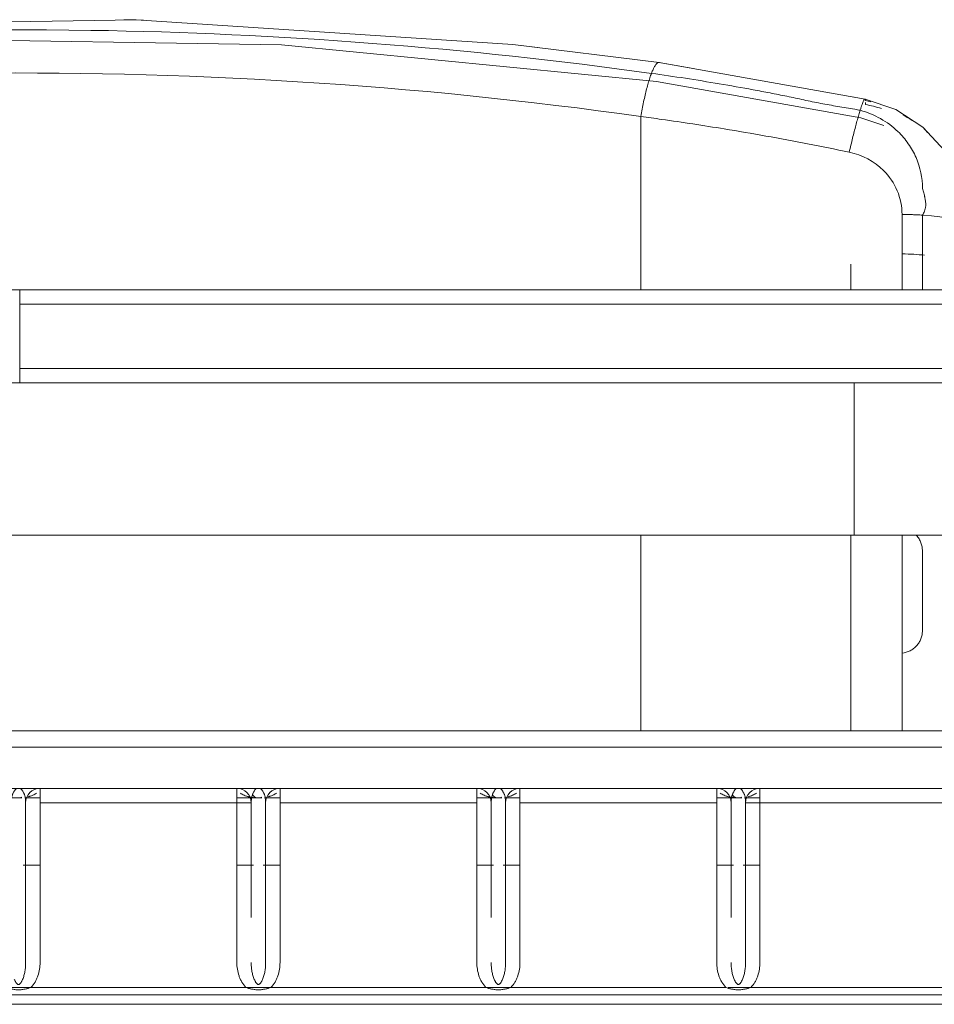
# Model space of a CAD drawing. Header units: metres. Extents: x 3.7 to 90.5, y -1.7 to 14.3.
# Tile 74 of 172: x 37.05 to 37.24, y 3.631 to 3.836. Entities that reach past the tile are written whole.
import ezdxf

# ---------------------------------------------------------------- set-up
doc = ezdxf.new("R2010")
doc.units = ezdxf.units.M
doc.layers.add('I-FURN', color=7, linetype='Continuous', lineweight=18)

# ---------------------------------------------------------------- blocks, each defined once
blk = doc.blocks.new('ConjuntoParaAlunoTamanho6 - CJA06_ConjuntoParaAlunoTamanho6-V8-Corte 1')
at = {"layer": 'I-FURN'}
for p, q in [((37.18313, 3.82737), (37.19023, 3.8261)), ((37.22335, 3.82021), (37.22604, 3.81973))]:
    blk.add_line(p, q, dxfattribs=at)
at = {"layer": 'I-FURN', "flags": 128}
for points in [[(37.07161, 3.83622), (37.07416, 3.83626), (37.07572, 3.83615)], [(37.15046, 3.83125), (37.15264, 3.83111), (37.1578, 3.83048)], [(37.22604, 3.81973), (37.23242, 3.81751), (37.23807, 3.81384), (37.23907, 3.81277)]]:
    blk.add_lwpolyline(points, dxfattribs=at)
at = {"layer": 'I-FURN'}
for points in [[(37.18313, 3.82737), (37.1832, 3.82736), (37.18326, 3.82733), (37.18333, 3.82728)], [(37.22598, 3.81971), (37.226, 3.81973), (37.22602, 3.81973), (37.22604, 3.81973)], [(37.22604, 3.81973), (37.22605, 3.81973), (37.22606, 3.81972), (37.22606, 3.81972)], [(37.22612, 3.81961), (37.22614, 3.81956), (37.22615, 3.81949), (37.22615, 3.8194)], [(37.22726, 3.81913), (37.22689, 3.81922), (37.22652, 3.81931), (37.22615, 3.8194)], [(37.22615, 3.81857), (37.22726, 3.81836), (37.22837, 3.81809), (37.22945, 3.81774)], [(37.23484, 3.8159), (37.23456, 3.81607), (37.23428, 3.81624), (37.234, 3.8164)], [(37.23375, 3.79568), (37.23411, 3.79568), (37.23483, 3.79567), (37.23554, 3.79565), (37.23589, 3.79564)], [(37.23695, 3.7956), (37.2373, 3.79558), (37.23765, 3.79556), (37.23799, 3.79554)]]:
    blk.add_open_spline(points, degree=3, dxfattribs=at)
blk = doc.blocks.new('ConjuntoParaAlunoTamanho6 - CJA06_ConjuntoParaAlunoTamanho6-V12-Corte 1')
at = {"layer": 'I-FURN'}
for p, q in [((37.18313, 3.82737), (37.22604, 3.81973)), ((37.18258, 3.82341), (37.22519, 3.81582)), ((37.17932, 3.77996), (37.17932, 3.81608)), ((37.22997, 3.81424), (37.22519, 3.81582)), ((37.22304, 3.7853), (37.22304, 3.78)), ((37.29689, 3.78), (37.04994, 3.78)), ((37.04994, 3.777), (37.04994, 3.78)), ((37.04994, 3.777), (37.29689, 3.777)), ((37.04994, 3.7636), (37.29689, 3.7636)), ((37.04994, 3.7606), (37.04994, 3.7636)), ((37.04994, 3.7606), (37.29689, 3.7606)), ((37.22376, 3.7606), (37.22376, 3.74472)), ((37.22376, 3.72885), (37.22376, 3.74472)), ((36.87576, 3.72885), (37.22376, 3.72885)), ((37.17932, 3.72885), (37.17932, 3.70352)), ((37.22304, 3.72885), (37.22304, 3.68805)), ((37.17932, 3.69569), (37.17932, 3.70352)), ((37.23375, 3.68806), (37.23375, 3.70423)), ((37.17932, 3.69569), (37.17932, 3.68802)), ((37.29963, 3.6881), (36.79963, 3.6881)), ((37.29963, 3.68469), (36.79963, 3.68469)), ((36.79963, 3.6761), (37.29963, 3.6761)), ((37.29963, 3.6761), (36.79963, 3.6761)), ((37.05413, 3.6761), (37.05413, 3.6731)), ((37.09513, 3.6731), (37.09513, 3.6761)), ((37.10413, 3.6761), (37.10413, 3.6731)), ((37.14513, 3.6731), (37.14513, 3.6761)), ((37.15413, 3.6761), (37.15413, 3.6731)), ((37.19513, 3.6731), (37.19513, 3.6761)), ((37.20413, 3.6761), (37.20413, 3.6731)), ((37.04515, 3.6741), (37.05036, 3.6741)), ((37.05093, 3.6741), (37.05413, 3.6741)), ((37.05113, 3.6731), (37.05113, 3.6606)), ((37.05113, 3.63982), (37.05113, 3.6731)), ((37.05413, 3.6731), (37.09513, 3.6731)), ((37.09513, 3.6741), (37.10036, 3.6741)), ((37.09813, 3.6731), (37.09513, 3.6731)), ((37.09813, 3.6731), (37.09813, 3.66988)), ((37.09813, 3.64918), (37.09813, 3.6731)), ((37.09813, 3.6731), (37.09813, 3.66988)), ((37.10093, 3.6741), (37.10413, 3.6741)), ((37.10113, 3.6731), (37.10113, 3.6606)), ((37.10113, 3.63982), (37.10113, 3.6731)), ((37.10413, 3.6731), (37.14513, 3.6731)), ((37.14513, 3.6741), (37.15036, 3.6741)), ((37.14813, 3.6731), (37.14813, 3.67087)), ((37.14813, 3.66988), (37.14813, 3.6731)), ((37.14813, 3.6731), (37.14813, 3.66988)), ((37.14813, 3.64918), (37.14813, 3.6731)), ((37.15093, 3.6741), (37.15413, 3.6741)), ((37.15113, 3.6731), (37.15113, 3.6606)), ((37.15113, 3.63982), (37.15113, 3.6731)), ((37.19513, 3.6731), (37.15413, 3.6731)), ((37.19513, 3.6741), (37.20036, 3.6741)), ((37.19813, 3.6731), (37.19813, 3.64918)), ((37.19813, 3.6731), (37.19813, 3.67087)), ((37.19813, 3.66988), (37.19813, 3.6731)), ((37.19813, 3.6731), (37.19813, 3.66988)), ((37.20093, 3.6741), (37.20413, 3.6741)), ((37.20113, 3.6731), (37.20113, 3.63982)), ((37.20113, 3.6731), (37.20113, 3.6606)), ((37.20413, 3.6731), (37.20113, 3.6731)), ((37.20413, 3.6731), (37.24513, 3.6731)), ((37.14813, 3.66433), (37.14813, 3.6606)), ((37.19813, 3.66433), (37.19813, 3.6606)), ((37.09813, 3.66343), (37.09813, 3.6606)), ((37.09813, 3.66343), (37.09813, 3.6606)), ((37.14813, 3.6606), (37.14813, 3.66343)), ((37.14813, 3.66343), (37.14813, 3.6606)), ((37.19813, 3.6606), (37.19813, 3.66343)), ((37.19813, 3.66343), (37.19813, 3.6606)), ((37.05413, 3.6601), (37.05063, 3.6601)), ((37.09862, 3.6601), (37.09513, 3.6601)), ((37.10413, 3.6601), (37.10063, 3.6601)), ((37.14862, 3.6601), (37.14513, 3.6601)), ((37.15413, 3.6601), (37.15063, 3.6601)), ((37.19862, 3.6601), (37.19513, 3.6601)), ((37.20413, 3.6601), (37.20063, 3.6601)), ((37.09704, 3.6346), (37.05223, 3.6346)), ((37.09704, 3.6346), (37.10223, 3.6346)), ((37.14704, 3.6346), (37.10223, 3.6346)), ((37.14704, 3.6346), (37.15223, 3.6346)), ((37.15223, 3.6346), (37.19704, 3.6346)), ((37.19752, 3.6346), (37.20214, 3.6346)), ((37.24704, 3.6346), (37.20223, 3.6346)), ((36.79963, 3.6331), (37.29963, 3.6331)), ((37.30926, 3.6311), (36.79026, 3.6311))]:
    blk.add_line(p, q, dxfattribs=at)
at = {"layer": 'I-FURN', "flags": 128}
for points in [[(36.91685, 3.82737), (36.99518, 3.83501), (37.07416, 3.83626), (37.15264, 3.83111), (37.18313, 3.82737)], [(37.18258, 3.82341), (37.10446, 3.83102), (37.02569, 3.83225), (36.94734, 3.82709), (36.9174, 3.82341)], [(37.22604, 3.81973), (37.23242, 3.81751), (37.23807, 3.81384), (37.24267, 3.80894), (37.24594, 3.80309), (37.24749, 3.79791), (37.24799, 3.79269)], [(37.22615, 3.81898), (37.22615, 3.81878), (37.22615, 3.81857)], [(37.23375, 3.78), (37.23375, 3.78419), (37.23375, 3.78993), (37.23375, 3.79568)], [(37.23799, 3.79554), (37.23986, 3.79538), (37.24161, 3.79517), (37.2432, 3.79492), (37.2446, 3.79461), (37.24579, 3.79428), (37.24674, 3.79391), (37.24743, 3.79351), (37.24785, 3.7931), (37.24799, 3.79269)], [(37.23799, 3.79554), (37.23799, 3.791), (37.23799, 3.78646), (37.23799, 3.78193), (37.23799, 3.78)], [(36.80289, 3.78), (36.92639, 3.78), (37.04989, 3.78), (37.17339, 3.78), (37.29689, 3.78)], [(37.29689, 3.78), (37.23515, 3.78), (37.17341, 3.78), (37.11168, 3.78), (37.04994, 3.78)], [(37.04994, 3.777), (37.04994, 3.77365), (37.04994, 3.7703), (37.04994, 3.76695), (37.04994, 3.7636)], [(37.29689, 3.7606), (37.17339, 3.7606), (37.04989, 3.7606), (36.92639, 3.7606), (36.80289, 3.7606)], [(37.04994, 3.7606), (37.11168, 3.7606), (37.17341, 3.7606), (37.23515, 3.7606), (37.29689, 3.7606)], [(37.22376, 3.72885), (37.22776, 3.72885), (37.23175, 3.72885), (37.23573, 3.72885), (37.23969, 3.72885), (37.24363, 3.72885)], [(37.23375, 3.70423), (37.23375, 3.7108), (37.23375, 3.71738), (37.23375, 3.72395), (37.23375, 3.72885)], [(37.23799, 3.72555), (37.23799, 3.72139), (37.23799, 3.71724), (37.23799, 3.71308), (37.23799, 3.70892)], [(37.05113, 3.6731), (37.05113, 3.66434), (37.05113, 3.6606)], [(37.05113, 3.6606), (37.05113, 3.66478), (37.05113, 3.6731)], [(37.05413, 3.6731), (37.05413, 3.66478), (37.05413, 3.65646), (37.05413, 3.64814), (37.05413, 3.63982)], [(37.09513, 3.63982), (37.09513, 3.64814), (37.09513, 3.65646), (37.09513, 3.66478), (37.09513, 3.6731)], [(37.09968, 3.6741), (37.09962, 3.6741), (37.09959, 3.6741)], [(37.10113, 3.6731), (37.10113, 3.66434), (37.10113, 3.6606)], [(37.10113, 3.6606), (37.10113, 3.66478), (37.10113, 3.6731)], [(37.10413, 3.6731), (37.10413, 3.66478), (37.10413, 3.65646), (37.10413, 3.64814), (37.10413, 3.63982)], [(37.14513, 3.63982), (37.14513, 3.64814), (37.14513, 3.65646), (37.14513, 3.66478), (37.14513, 3.6731)], [(37.14968, 3.6741), (37.14962, 3.6741), (37.14959, 3.6741)], [(37.15113, 3.6731), (37.15113, 3.66434), (37.15113, 3.6606)], [(37.15113, 3.6606), (37.15113, 3.66478), (37.15113, 3.6731)], [(37.15413, 3.6731), (37.15413, 3.66478), (37.15413, 3.65646), (37.15413, 3.64814), (37.15413, 3.63982)], [(37.19513, 3.63982), (37.19513, 3.64814), (37.19513, 3.65646), (37.19513, 3.66478), (37.19513, 3.6731)], [(37.19968, 3.6741), (37.19962, 3.6741), (37.19959, 3.6741)], [(37.20113, 3.6606), (37.20113, 3.66478), (37.20113, 3.6731)], [(37.20413, 3.6731), (37.20413, 3.66478), (37.20413, 3.65646), (37.20413, 3.64814), (37.20413, 3.63982)], [(37.04704, 3.6346), (37.04963, 3.6346), (37.05223, 3.6346)]]:
    blk.add_lwpolyline(points, dxfattribs=at)
at = {"layer": 'I-FURN'}
for centre, start, end in [((37.05413, 3.6731), 90, 180), ((37.05413, 3.6731), 90, 180), ((37.05413, 3.6731), 90, 180), ((37.05413, 3.6731), 90, 180), ((37.09513, 3.6731), 0, 90), ((37.09513, 3.6731), 0, 90), ((37.09513, 3.6731), 0, 90), ((37.09513, 3.6731), 0, 90), ((37.10413, 3.6731), 90, 180), ((37.10413, 3.6731), 90, 180), ((37.10413, 3.6731), 90, 180), ((37.10413, 3.6731), 90, 180), ((37.14513, 3.6731), 0, 90), ((37.14513, 3.6731), 0, 90), ((37.14513, 3.6731), 0, 90), ((37.14513, 3.6731), 0, 90), ((37.15413, 3.6731), 90, 180), ((37.15413, 3.6731), 90, 180), ((37.15413, 3.6731), 90, 180), ((37.15413, 3.6731), 90, 180), ((37.19513, 3.6731), 0, 90), ((37.19513, 3.6731), 0, 90), ((37.19513, 3.6731), 0, 90), ((37.19513, 3.6731), 0, 90), ((37.20413, 3.6731), 90, 180), ((37.20413, 3.6731), 90, 180), ((37.20413, 3.6731), 90, 180), ((37.20413, 3.6731), 90, 180)]:
    blk.add_arc(centre, 0.003, start, end, dxfattribs=at)
for centre, major_axis, ratio, start_param, end_param in [((37.15221, 3.49376), (-0.24743, 0.22825), 0.980601, 5.227764, 5.23118), ((37.23339, 3.7853), (0.01035, 0), 0.207912, 1.06404, 1.532164)]:
    blk.add_ellipse(centre, major_axis=major_axis, ratio=ratio, start_param=start_param, end_param=end_param, dxfattribs=at)
for points, knots in [([(36.91845, 3.82507), (36.96646, 3.83175), (37.055, 3.83721), (37.14312, 3.83041), (37.18153, 3.82507)], [-1, -1, -1, -1, -0.444444, 0, 0, 0, 0]), ([(37.17932, 3.81608), (37.13213, 3.82275), (37.04505, 3.82822), (36.95841, 3.82142), (36.92066, 3.81608)], [-1, -1, -1, -1, -0.444444, 0, 0, 0, 0]), ([(37.18153, 3.82507), (37.18388, 3.82475), (37.1886, 3.82406), (37.19566, 3.82292), (37.20154, 3.82188), (37.20566, 3.8211), (37.208, 3.82065), (37.20977, 3.8203), (37.21152, 3.81993), (37.21328, 3.81954), (37.21503, 3.81916), (37.21679, 3.81881), (37.21857, 3.81849), (37.22093, 3.81808), (37.22271, 3.81781), (37.2239, 3.81764)], [0, 0, 0, 0, 0.166667, 0.333333, 0.5, 0.583333, 0.625, 0.666667, 0.708333, 0.75, 0.791667, 0.833333, 0.875, 0.916667, 1, 1, 1, 1]), ([(37.22501, 3.81737), (37.22509, 3.8176), (37.22523, 3.81803), (37.22542, 3.81859), (37.22559, 3.81904), (37.22575, 3.81938), (37.22588, 3.81961), (37.22597, 3.81972), (37.22602, 3.81973), (37.22604, 3.81973)], [0, 0, 0, 0, 0.1111111, 0.2222222, 0.3333333, 0.4444444, 0.5555556, 0.6666667, 0.7457975, 0.7457975, 0.7457975, 0.7457975]), ([(37.22604, 3.81973), (37.22605, 3.81973), (37.22608, 3.81971), (37.22612, 3.81963), (37.22615, 3.81949), (37.22615, 3.8194)], [0.7457976, 0.7457976, 0.7457976, 0.7457976, 0.7777778, 0.8888889, 1, 1, 1, 1]), ([(37.22501, 3.81737), (37.2265, 3.81696), (37.22937, 3.8158), (37.23273, 3.81331), (37.23478, 3.8109), (37.23596, 3.80902), (37.23742, 3.80605), (37.23801, 3.80329), (37.23799, 3.80109)], [0, 0, 0, 0, 0.2, 0.4, 0.55, 0.625, 0.7, 1, 1, 1, 1]), ([(37.23588, 3.81523), (37.23554, 3.81546), (37.23492, 3.81586), (37.23428, 3.81624), (37.234, 3.8164)], [0.71693165, 0.71693165, 0.71693165, 0.71693165, 0.75, 0.77612751, 0.77612751, 0.77612751, 0.77612751]), ([(37.18366, 3.81548), (37.18801, 3.81487), (37.19815, 3.81333), (37.21118, 3.811), (37.21985, 3.80925), (37.22274, 3.80865)], [0.1, 0.1, 0.1, 0.1, 0.4, 0.8, 1, 1, 1, 1]), ([(37.22274, 3.80865), (37.22544, 3.80808), (37.22955, 3.8059), (37.23305, 3.80074), (37.23375, 3.79737), (37.23375, 3.79568)], [0, 0, 0, 0, 0.444444, 0.722222, 1, 1, 1, 1]), ([(37.23799, 3.80109), (37.2381, 3.80078), (37.23825, 3.80031), (37.23838, 3.79976), (37.23845, 3.79944), (37.23849, 3.7992), (37.23853, 3.79896), (37.23859, 3.79865), (37.23865, 3.79824), (37.23868, 3.79784), (37.23868, 3.79753), (37.23866, 3.79729), (37.23862, 3.79706), (37.23855, 3.79676), (37.23839, 3.79623), (37.23817, 3.79581), (37.23799, 3.79554)], [0, 0, 0, 0, 0.166667, 0.25, 0.291667, 0.333333, 0.375, 0.416667, 0.5, 0.583333, 0.625, 0.666667, 0.708333, 0.75, 0.833333, 1, 1, 1, 1]), ([(37.23799, 3.70892), (37.23798, 3.70862), (37.23793, 3.70804), (37.23771, 3.70724), (37.23731, 3.70647), (37.2368, 3.70578), (37.23618, 3.70522), (37.23521, 3.7046), (37.23437, 3.70434), (37.23375, 3.70423)], [0, 0, 0, 0, 0.125, 0.25, 0.375, 0.5, 0.625, 0.75, 1, 1, 1, 1]), ([(37.05113, 3.6731), (37.05113, 3.67334), (37.05111, 3.67378), (37.05103, 3.67434), (37.05092, 3.67473), (37.0508, 3.675), (37.0507, 3.67518), (37.05059, 3.67538), (37.05044, 3.67567), (37.05022, 3.67595), (37.04993, 3.67609), (37.04963, 3.6761), (37.04933, 3.67609), (37.04905, 3.67595), (37.04883, 3.67566), (37.04867, 3.67537), (37.04856, 3.67517), (37.04846, 3.67499), (37.04835, 3.67471), (37.04823, 3.67432), (37.04815, 3.67377), (37.04813, 3.67333), (37.04813, 3.6731)], [0, 0, 0, 0, 0.0625, 0.125, 0.1875, 0.21875, 0.25, 0.28125, 0.3125, 0.375, 0.4375, 0.5, 0.5625, 0.625, 0.6875, 0.71875, 0.75, 0.78125, 0.8125, 0.875, 0.9375, 1, 1, 1, 1]), ([(37.0534, 3.6751), (37.05315, 3.67493), (37.05276, 3.6747), (37.05223, 3.6745), (37.05191, 3.6744), (37.05175, 3.67436), (37.05167, 3.67434)], [0, 0, 0, 0, 0.25, 0.375, 0.4375, 0.5, 0.5, 0.5, 0.5]), ([(37.09963, 3.6741), (37.09928, 3.6741), (37.09877, 3.67413), (37.09817, 3.67422), (37.09784, 3.67428), (37.09759, 3.67434), (37.09735, 3.6744), (37.09704, 3.6745), (37.09651, 3.6747), (37.09611, 3.67493), (37.09587, 3.6751)], [0, 0, 0, 0, 0.25, 0.375, 0.4375, 0.5, 0.5625, 0.625, 0.75, 1, 1, 1, 1]), ([(37.10113, 3.6731), (37.10113, 3.67334), (37.10111, 3.67378), (37.10103, 3.67434), (37.10092, 3.67473), (37.1008, 3.675), (37.1007, 3.67518), (37.10059, 3.67538), (37.10044, 3.67567), (37.10022, 3.67595), (37.09993, 3.67609), (37.09963, 3.6761), (37.09933, 3.67609), (37.09905, 3.67595), (37.09883, 3.67566), (37.09867, 3.67537), (37.09856, 3.67517), (37.09846, 3.67499), (37.09835, 3.67471), (37.09823, 3.67432), (37.09815, 3.67377), (37.09813, 3.67333), (37.09813, 3.6731)], [0, 0, 0, 0, 0.0625, 0.125, 0.1875, 0.21875, 0.25, 0.28125, 0.3125, 0.375, 0.4375, 0.5, 0.5625, 0.625, 0.6875, 0.71875, 0.75, 0.78125, 0.8125, 0.875, 0.9375, 1, 1, 1, 1]), ([(37.1034, 3.6751), (37.10315, 3.67493), (37.10276, 3.6747), (37.10223, 3.6745), (37.10191, 3.6744), (37.10175, 3.67436), (37.10167, 3.67434)], [0, 0, 0, 0, 0.25, 0.375, 0.4375, 0.5, 0.5, 0.5, 0.5]), ([(37.14963, 3.6741), (37.14928, 3.6741), (37.14877, 3.67413), (37.14817, 3.67422), (37.14784, 3.67428), (37.14759, 3.67434), (37.14735, 3.6744), (37.14704, 3.6745), (37.14651, 3.6747), (37.14611, 3.67493), (37.14587, 3.6751)], [0, 0, 0, 0, 0.25, 0.375, 0.4375, 0.5, 0.5625, 0.625, 0.75, 1, 1, 1, 1]), ([(37.15113, 3.6731), (37.15113, 3.67334), (37.15111, 3.67378), (37.15103, 3.67434), (37.15092, 3.67473), (37.1508, 3.675), (37.1507, 3.67518), (37.15059, 3.67538), (37.15044, 3.67567), (37.15022, 3.67595), (37.14993, 3.67609), (37.14963, 3.6761), (37.14933, 3.67609), (37.14905, 3.67595), (37.14883, 3.67566), (37.14867, 3.67537), (37.14856, 3.67517), (37.14846, 3.67499), (37.14835, 3.67471), (37.14823, 3.67432), (37.14815, 3.67377), (37.14813, 3.67333), (37.14813, 3.6731)], [0, 0, 0, 0, 0.0625, 0.125, 0.1875, 0.21875, 0.25, 0.28125, 0.3125, 0.375, 0.4375, 0.5, 0.5625, 0.625, 0.6875, 0.71875, 0.75, 0.78125, 0.8125, 0.875, 0.9375, 1, 1, 1, 1]), ([(37.1534, 3.6751), (37.15315, 3.67493), (37.15276, 3.6747), (37.15223, 3.6745), (37.15191, 3.6744), (37.15175, 3.67436), (37.15167, 3.67434)], [0, 0, 0, 0, 0.25, 0.375, 0.4375, 0.5, 0.5, 0.5, 0.5]), ([(37.19963, 3.6741), (37.19928, 3.6741), (37.19877, 3.67413), (37.19817, 3.67422), (37.19784, 3.67428), (37.19759, 3.67434), (37.19735, 3.6744), (37.19704, 3.6745), (37.19651, 3.6747), (37.19611, 3.67493), (37.19587, 3.6751)], [0, 0, 0, 0, 0.25, 0.375, 0.4375, 0.5, 0.5625, 0.625, 0.75, 1, 1, 1, 1]), ([(37.20113, 3.6731), (37.20113, 3.67334), (37.20111, 3.67378), (37.20103, 3.67434), (37.20092, 3.67473), (37.2008, 3.675), (37.2007, 3.67518), (37.20059, 3.67538), (37.20044, 3.67567), (37.20022, 3.67595), (37.19993, 3.67609), (37.19963, 3.6761), (37.19933, 3.67609), (37.19905, 3.67595), (37.19883, 3.67566), (37.19867, 3.67537), (37.19856, 3.67517), (37.19846, 3.67499), (37.19835, 3.67471), (37.19823, 3.67432), (37.19815, 3.67377), (37.19813, 3.67333), (37.19813, 3.6731)], [0, 0, 0, 0, 0.0625, 0.125, 0.1875, 0.21875, 0.25, 0.28125, 0.3125, 0.375, 0.4375, 0.5, 0.5625, 0.625, 0.6875, 0.71875, 0.75, 0.78125, 0.8125, 0.875, 0.9375, 1, 1, 1, 1]), ([(37.2034, 3.6751), (37.20315, 3.67493), (37.20276, 3.6747), (37.20223, 3.6745), (37.20191, 3.6744), (37.20175, 3.67436), (37.20167, 3.67434)], [0, 0, 0, 0, 0.25, 0.375, 0.4375, 0.5, 0.5, 0.5, 0.5]), ([(37.0505, 3.6363), (37.05061, 3.63654), (37.05075, 3.63693), (37.0509, 3.6375), (37.05101, 3.6381), (37.05111, 3.63888), (37.05113, 3.6395), (37.05113, 3.63982)], [0, 0, 0, 0, 0.25, 0.375, 0.5, 0.75, 1, 1, 1, 1]), ([(37.05413, 3.63982), (37.05413, 3.63934), (37.05406, 3.6384), (37.05377, 3.63724), (37.05342, 3.63636), (37.05299, 3.63551), (37.05256, 3.63495), (37.05223, 3.6346)], [0, 0, 0, 0, 0.25, 0.5, 0.625, 0.75, 1, 1, 1, 1]), ([(37.09704, 3.6346), (37.09671, 3.63495), (37.09628, 3.63551), (37.09584, 3.63636), (37.0955, 3.63724), (37.09521, 3.6384), (37.09513, 3.63934), (37.09513, 3.63982)], [0, 0, 0, 0, 0.25, 0.375, 0.5, 0.75, 1, 1, 1, 1]), ([(37.09813, 3.63982), (37.09813, 3.6395), (37.09816, 3.63888), (37.09825, 3.6381), (37.09837, 3.6375), (37.09851, 3.63693), (37.09866, 3.63654), (37.09877, 3.6363)], [0, 0, 0, 0, 0.25, 0.5, 0.625, 0.75, 1, 1, 1, 1]), ([(37.1005, 3.6363), (37.10061, 3.63654), (37.10075, 3.63693), (37.1009, 3.6375), (37.10101, 3.6381), (37.10111, 3.63888), (37.10113, 3.6395), (37.10113, 3.63982)], [0, 0, 0, 0, 0.25, 0.375, 0.5, 0.75, 1, 1, 1, 1]), ([(37.10413, 3.63982), (37.10413, 3.63934), (37.10406, 3.6384), (37.1038, 3.63736), (37.10355, 3.63669), (37.10337, 3.63625), (37.10299, 3.63551), (37.10256, 3.63495), (37.10223, 3.6346)], [0, 0, 0, 0, 0.25, 0.5, 0.5625, 0.625, 0.75, 1, 1, 1, 1]), ([(37.14704, 3.6346), (37.14671, 3.63495), (37.14628, 3.63551), (37.14584, 3.63636), (37.1455, 3.63724), (37.14521, 3.6384), (37.14513, 3.63934), (37.14513, 3.63982)], [0, 0, 0, 0, 0.25, 0.375, 0.5, 0.75, 1, 1, 1, 1]), ([(37.14813, 3.63982), (37.14813, 3.6395), (37.14816, 3.63888), (37.14825, 3.6381), (37.14837, 3.6375), (37.14851, 3.63693), (37.14866, 3.63654), (37.14877, 3.6363)], [0, 0, 0, 0, 0.25, 0.5, 0.625, 0.75, 1, 1, 1, 1]), ([(37.1505, 3.6363), (37.15061, 3.63654), (37.15075, 3.63693), (37.1509, 3.6375), (37.15101, 3.6381), (37.15111, 3.63888), (37.15113, 3.6395), (37.15113, 3.63982)], [0, 0, 0, 0, 0.25, 0.375, 0.5, 0.75, 1, 1, 1, 1]), ([(37.15413, 3.63982), (37.15413, 3.63934), (37.15406, 3.6384), (37.1538, 3.63736), (37.15355, 3.63669), (37.15337, 3.63625), (37.15299, 3.63551), (37.15256, 3.63495), (37.15223, 3.6346)], [0, 0, 0, 0, 0.25, 0.5, 0.5625, 0.625, 0.75, 1, 1, 1, 1]), ([(37.19704, 3.6346), (37.19671, 3.63495), (37.19628, 3.63551), (37.19584, 3.63636), (37.1955, 3.63724), (37.19521, 3.6384), (37.19513, 3.63934), (37.19513, 3.63982)], [0, 0, 0, 0, 0.25, 0.375, 0.5, 0.75, 1, 1, 1, 1]), ([(37.19813, 3.63982), (37.19813, 3.6395), (37.19816, 3.63888), (37.19825, 3.6381), (37.19837, 3.6375), (37.19851, 3.63693), (37.19866, 3.63654), (37.19877, 3.6363)], [0, 0, 0, 0, 0.25, 0.5, 0.625, 0.75, 1, 1, 1, 1]), ([(37.2005, 3.6363), (37.20061, 3.63654), (37.20075, 3.63693), (37.2009, 3.6375), (37.20101, 3.6381), (37.20111, 3.63888), (37.20113, 3.6395), (37.20113, 3.63982)], [0, 0, 0, 0, 0.25, 0.375, 0.5, 0.75, 1, 1, 1, 1]), ([(37.20413, 3.63982), (37.20413, 3.63934), (37.20406, 3.6384), (37.2038, 3.63736), (37.20355, 3.63669), (37.20337, 3.63625), (37.20299, 3.63551), (37.20256, 3.63495), (37.20223, 3.6346)], [0, 0, 0, 0, 0.25, 0.5, 0.5625, 0.625, 0.75, 1, 1, 1, 1]), ([(37.04877, 3.6363), (37.04882, 3.63616), (37.04892, 3.63596), (37.04905, 3.63574), (37.04916, 3.6356), (37.04927, 3.63546), (37.04939, 3.63534), (37.04955, 3.63521), (37.04971, 3.63521), (37.04988, 3.63533), (37.05, 3.63546), (37.05011, 3.6356), (37.05022, 3.63574), (37.05035, 3.63596), (37.05044, 3.63616), (37.0505, 3.6363)], [0, 0, 0, 0, 0.125, 0.1875, 0.25, 0.3125, 0.375, 0.4375, 0.5625, 0.625, 0.6875, 0.75, 0.8125, 0.875, 1, 1, 1, 1]), ([(37.09877, 3.6363), (37.09882, 3.63616), (37.09892, 3.63596), (37.09905, 3.63574), (37.09916, 3.6356), (37.09927, 3.63546), (37.09939, 3.63534), (37.09955, 3.63521), (37.09971, 3.63521), (37.09988, 3.63533), (37.1, 3.63546), (37.10011, 3.6356), (37.10022, 3.63574), (37.10035, 3.63596), (37.10044, 3.63616), (37.1005, 3.6363)], [0, 0, 0, 0, 0.125, 0.1875, 0.25, 0.3125, 0.375, 0.4375, 0.5625, 0.625, 0.6875, 0.75, 0.8125, 0.875, 1, 1, 1, 1]), ([(37.14877, 3.6363), (37.14882, 3.63616), (37.14892, 3.63596), (37.14905, 3.63574), (37.14916, 3.6356), (37.14927, 3.63546), (37.14939, 3.63534), (37.14955, 3.63521), (37.14971, 3.63521), (37.14988, 3.63533), (37.15, 3.63546), (37.15011, 3.6356), (37.15022, 3.63574), (37.15035, 3.63596), (37.15044, 3.63616), (37.1505, 3.6363)], [0, 0, 0, 0, 0.125, 0.1875, 0.25, 0.3125, 0.375, 0.4375, 0.5625, 0.625, 0.6875, 0.75, 0.8125, 0.875, 1, 1, 1, 1]), ([(37.19877, 3.6363), (37.19882, 3.63616), (37.19892, 3.63596), (37.19905, 3.63574), (37.19916, 3.6356), (37.19927, 3.63546), (37.19939, 3.63534), (37.19955, 3.63521), (37.19971, 3.63521), (37.19988, 3.63533), (37.2, 3.63546), (37.20011, 3.6356), (37.20022, 3.63574), (37.20035, 3.63596), (37.20044, 3.63616), (37.2005, 3.6363)], [0, 0, 0, 0, 0.125, 0.1875, 0.25, 0.3125, 0.375, 0.4375, 0.5625, 0.625, 0.6875, 0.75, 0.8125, 0.875, 1, 1, 1, 1]), ([(37.05223, 3.6346), (37.05205, 3.63453), (37.05178, 3.63444), (37.05138, 3.63434), (37.05106, 3.63428), (37.05072, 3.63422), (37.05024, 3.63415), (37.04963, 3.6341), (37.04903, 3.63415), (37.04854, 3.63422), (37.04821, 3.63428), (37.04789, 3.63434), (37.04749, 3.63444), (37.04721, 3.63453), (37.04704, 3.6346)], [0, 0, 0, 0, 0.125, 0.1875, 0.25, 0.3125, 0.375, 0.5, 0.625, 0.6875, 0.75, 0.8125, 0.875, 1, 1, 1, 1]), ([(37.10223, 3.6346), (37.10205, 3.63453), (37.10178, 3.63444), (37.10138, 3.63434), (37.10106, 3.63428), (37.10072, 3.63422), (37.10024, 3.63415), (37.09963, 3.6341), (37.09903, 3.63415), (37.09854, 3.63422), (37.09821, 3.63428), (37.09789, 3.63434), (37.09749, 3.63444), (37.09721, 3.63453), (37.09704, 3.6346)], [0, 0, 0, 0, 0.125, 0.1875, 0.25, 0.3125, 0.375, 0.5, 0.625, 0.6875, 0.75, 0.8125, 0.875, 1, 1, 1, 1]), ([(37.15223, 3.6346), (37.15205, 3.63453), (37.15178, 3.63444), (37.15138, 3.63434), (37.15106, 3.63428), (37.15072, 3.63422), (37.15024, 3.63415), (37.14963, 3.6341), (37.14903, 3.63415), (37.14854, 3.63422), (37.14821, 3.63428), (37.14789, 3.63434), (37.14749, 3.63444), (37.14721, 3.63453), (37.14704, 3.6346)], [0, 0, 0, 0, 0.125, 0.1875, 0.25, 0.3125, 0.375, 0.5, 0.625, 0.6875, 0.75, 0.8125, 0.875, 1, 1, 1, 1]), ([(37.20223, 3.6346), (37.20205, 3.63453), (37.20178, 3.63444), (37.20138, 3.63434), (37.20106, 3.63428), (37.20072, 3.63422), (37.20024, 3.63415), (37.19963, 3.6341), (37.19903, 3.63415), (37.19854, 3.63422), (37.19821, 3.63428), (37.19789, 3.63434), (37.19749, 3.63444), (37.19721, 3.63453), (37.19704, 3.6346)], [0, 0, 0, 0, 0.125, 0.1875, 0.25, 0.3125, 0.375, 0.5, 0.625, 0.6875, 0.75, 0.8125, 0.875, 1, 1, 1, 1])]:
    blk.add_open_spline(points, degree=3, knots=knots, dxfattribs=at)
for points in [[(37.18153, 3.82507), (37.18164, 3.82537), (37.18187, 3.82591), (37.18219, 3.82656), (37.18251, 3.82703), (37.18281, 3.82731), (37.18299, 3.82737), (37.18308, 3.82737)], [(37.18313, 3.82737), (37.1832, 3.82736), (37.18326, 3.82733), (37.18333, 3.82728)], [(37.17932, 3.81608), (37.17941, 3.8166), (37.17959, 3.81763), (37.17989, 3.81912), (37.1802, 3.82053), (37.18052, 3.82185), (37.18086, 3.82306), (37.18119, 3.82415), (37.18141, 3.82478), (37.18153, 3.82507)], [(37.22726, 3.81913), (37.22689, 3.81922), (37.22652, 3.81931), (37.22615, 3.8194)], [(37.22615, 3.81857), (37.22726, 3.81836), (37.22837, 3.81809), (37.22945, 3.81774)], [(37.17932, 3.81608), (37.18077, 3.81588), (37.18221, 3.81569), (37.18366, 3.81548)], [(37.22274, 3.80865), (37.22286, 3.80915), (37.22309, 3.81015), (37.22344, 3.81159), (37.22378, 3.81295), (37.22412, 3.81423), (37.22443, 3.81541), (37.22474, 3.81646), (37.22492, 3.81708), (37.22501, 3.81737)], [(37.23375, 3.79568), (37.23411, 3.79568), (37.23483, 3.79567), (37.2359, 3.79564), (37.23695, 3.7956), (37.23765, 3.79556), (37.23799, 3.79554)], [(37.23678, 3.72881), (37.23697, 3.72858), (37.23731, 3.72809), (37.23771, 3.72727), (37.23793, 3.72644), (37.23798, 3.72585), (37.23799, 3.72555)], [(37.09813, 3.6731), (37.09813, 3.67359), (37.09825, 3.67435), (37.09836, 3.67469), (37.09838, 3.67474)], [(37.09838, 3.67474), (37.09846, 3.67463), (37.09864, 3.67444), (37.09895, 3.67424), (37.09929, 3.67413), (37.09952, 3.6741), (37.09963, 3.6741)], [(37.14813, 3.6731), (37.14813, 3.67359), (37.14825, 3.67435), (37.14836, 3.67469), (37.14838, 3.67474)], [(37.14838, 3.67474), (37.14846, 3.67463), (37.14864, 3.67444), (37.14895, 3.67424), (37.14929, 3.67413), (37.14952, 3.6741), (37.14963, 3.6741)], [(37.19813, 3.6731), (37.19813, 3.67359), (37.19825, 3.67435), (37.19836, 3.67469), (37.19838, 3.67474)], [(37.19838, 3.67474), (37.19846, 3.67463), (37.19864, 3.67444), (37.19895, 3.67424), (37.19929, 3.67413), (37.19952, 3.6741), (37.19963, 3.6741)], [(37.04963, 3.6741), (37.04975, 3.6741), (37.04998, 3.67413), (37.0502, 3.6742), (37.05031, 3.67425)], [(37.09963, 3.6741), (37.09975, 3.6741), (37.09998, 3.67413), (37.1002, 3.6742), (37.10031, 3.67425)], [(37.14963, 3.6741), (37.14975, 3.6741), (37.14998, 3.67413), (37.1502, 3.6742), (37.15031, 3.67425)], [(37.19963, 3.6741), (37.19975, 3.6741), (37.19998, 3.67413), (37.2002, 3.6742), (37.20031, 3.67425)]]:
    blk.add_open_spline(points, degree=3, dxfattribs=at)
blk = doc.blocks.new('4 GRE - ESCOLA DE CINEMA E AUDIOVISUAL CINE REX R07_rvt-1-Corte 1')
at = {"layer": 'I-FURN', "lineweight": 18}
for name in ['ConjuntoParaAlunoTamanho6 - CJA06_ConjuntoParaAlunoTamanho6-V8-Corte 1', 'ConjuntoParaAlunoTamanho6 - CJA06_ConjuntoParaAlunoTamanho6-V8-Corte 1', 'ConjuntoParaAlunoTamanho6 - CJA06_ConjuntoParaAlunoTamanho6-V12-Corte 1']:
    blk.add_blockref(name, (0, 0), dxfattribs=at)

msp = doc.modelspace()

# ---------------------------------------------------------------- block references
at = {"lineweight": 5}
msp.add_blockref('4 GRE - ESCOLA DE CINEMA E AUDIOVISUAL CINE REX R07_rvt-1-Corte 1', (0, 0), dxfattribs=at)

doc.saveas('drawing.dxf')
